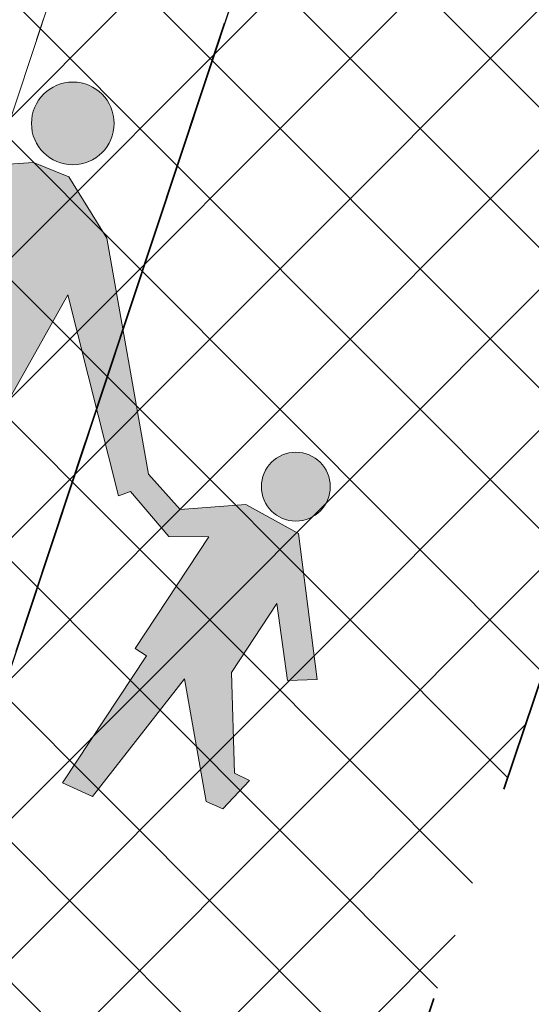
# Model space of a CAD drawing. Header units: metres. Extents: x 6599594 to 6600699, y 5687867 to 5691114.
# Tile 118 of 256: x 6599899.36 to 6599900.52, y 5688720.03 to 5688722.26. Entities that reach past the tile are written whole.
import ezdxf

# ---------------------------------------------------------------- set-up
doc = ezdxf.new("R2010")
doc.units = ezdxf.units.M
doc.header["$MEASUREMENT"] = 0
for name, pattern in [('1', [0]), ('BUG', [1.5, 1, -0.5]), ('GUK', [2, 1.5, -0.5]), ('GUZ', [1, 0.5, -0.5]), ('L_0_04', [1.5, 1, -0.5])]:
    doc.linetypes.add(name, pattern=pattern)
doc.layers.get('0').update_dxf_attribs({"color": 253, "linetype": 'CONTINUOUS', "lineweight": 13})
doc.layers.add('__gaPoziome', color=7, linetype='CONTINUOUS')
for name, color, linetype, lineweight in [('_kolor chodnik', 50, '1', 5), ('_kolor jezdnia', 4, '1', 0), ('_kolor zjazdy kostka', 7, '1', 5), ('_kolor ścieżka @ 1', 10, '1', 0), ('_obrzeze', 10, 'BUG', 35), ('Dzialki', 130, '1', 30), ('Kontury', 252, 'GUK', 9), ('OT_Komunikacja', 7, 'CONTINUOUS', 0), ('OT_ZagospodarowanieTerenu', 7, 'CONTINUOUS', 0), ('Uzytki', 252, 'GUZ', 9)]:
    doc.layers.add(name, color=color, linetype=linetype, lineweight=lineweight)
pattern_1 = [(45, (0, 0), (-0.1414213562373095, 0.1414213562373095), []), (135, (0, 0), (-0.1414213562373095, -0.1414213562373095), [])]

# ---------------------------------------------------------------- blocks, each defined once
blk = doc.blocks.new('*U1227')
at = {"linetype": 'Continuous', "lineweight": 0}
h = blk.add_hatch(color=0, dxfattribs=at)
h.dxf.hatch_style = 1
h.paths.add_polyline_path([(-0.09375, 1.4375, 0.9999999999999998), (-0.28125, 1.4375, 0.9999999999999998)])
h = blk.add_hatch(color=0, dxfattribs=at)
h.dxf.hatch_style = 1
h.paths.add_polyline_path([(-0.116898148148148, 0.7962962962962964), (-0.0694962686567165, 1.067164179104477), (0.1899633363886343, 0.6755270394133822), (0.2128681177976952, 0.6933418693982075), (0.3284982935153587, 0.6264931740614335), (0.4138225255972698, 0.6552901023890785), (0.3402366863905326, 0.3609467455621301), (0.3700591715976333, 0.3542366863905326), (0.2862707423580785, 0.0190829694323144), (0.3604550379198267, 0.0124593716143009), (0.46875, 0.333333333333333), (0.6070254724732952, 0.0875102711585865), (0.6483957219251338, 0.0838903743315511), (0.6842105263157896, 0.1644736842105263), (0.6469622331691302, 0.1691297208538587), (0.5643382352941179, 0.38235294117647), (0.6096590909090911, 0.5636363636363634), (0.690032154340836, 0.4072347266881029), (0.752906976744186, 0.4316860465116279), (0.6037063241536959, 0.7300873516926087), (0.4688801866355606, 0.7520100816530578), (0.332278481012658, 0.6922468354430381), (0.2375565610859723, 0.7443438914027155), (-0.0285714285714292, 1.217460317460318), (-0.1562500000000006, 1.3203125), (-0.242537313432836, 1.324626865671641), (-0.4399999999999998, 1.24), (-0.4999999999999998, 1.000000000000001), (-0.5456656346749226, 0.6346749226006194), (-0.5, 0.63125), (-0.42919921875, 0.9062500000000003), (-0.4485436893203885, 0.6586407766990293), (-0.4309715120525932, 0.6573228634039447), (-0.4889705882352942, -1e-16), (-0.38125, 0), (-0.2730263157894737, 0.6184210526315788), (-0.115625, 0.0937499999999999), (-0.0161830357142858, 0.0937499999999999), (0.0315845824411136, 0.2007494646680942), (-0.0239923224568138, 0.2245681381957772)])
h = blk.add_hatch(color=0, dxfattribs=at)
h.dxf.hatch_style = 1
h.paths.add_polyline_path([(0.640625, 0.828125, 0.9999999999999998), (0.484375, 0.828125, 0.9999999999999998)])
at = {"color": 0, "linetype": 'Continuous', "lineweight": 0}
for points in [[(-0.4399999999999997, 1.24), (-0.2425373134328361, 1.324626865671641), (-0.1562500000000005, 1.3203125), (-0.0285714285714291, 1.217460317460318), (0.2375565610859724, 0.7443438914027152)], [(-0.5, 1), (-0.4399999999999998, 1.24)], [(-0.116898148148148, 0.7962962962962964), (-0.0694962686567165, 1.067164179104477), (0.1899633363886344, 0.6755270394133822), (0.1899633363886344, 0.6755270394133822)], [(-0.5456656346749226, 0.6346749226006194), (-0.5, 0.9999999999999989)], [(-0.4889705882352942, 0), (-0.4309715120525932, 0.6573228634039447), (-0.4485436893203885, 0.6586407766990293), (-0.42919921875, 0.9062500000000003), (-0.5, 0.63125), (-0.5456656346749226, 0.6346749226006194)], [(-0.0239923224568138, 0.2245681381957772), (-0.116898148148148, 0.7962962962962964)], [(0.2375565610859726, 0.7443438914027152), (0.332278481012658, 0.6922468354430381), (0.4688801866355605, 0.7520100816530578), (0.6037063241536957, 0.7300873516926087), (0.7529069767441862, 0.4316860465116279), (0.6900321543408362, 0.4072347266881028), (0.609659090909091, 0.5636363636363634), (0.5643382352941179, 0.3823529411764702)], [(0.1899633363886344, 0.6755270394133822), (0.2128681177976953, 0.6933418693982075)], [(0.3284982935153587, 0.6264931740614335), (0.2128681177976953, 0.6933418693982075)], [(0.3284982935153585, 0.6264931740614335), (0.4138225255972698, 0.6552901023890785), (0.3402366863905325, 0.3609467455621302)], [(-0.4889705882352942, 0), (-0.38125, 0), (-0.2730263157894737, 0.6184210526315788), (-0.115625, 0.09375), (-0.0161830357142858, 0.09375), (0.0315845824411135, 0.2007494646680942), (-0.0239923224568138, 0.2245681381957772)], [(0.648395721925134, 0.0838903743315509), (0.6842105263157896, 0.1644736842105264), (0.64696223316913, 0.1691297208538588), (0.5643382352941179, 0.3823529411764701)], [(0.3402366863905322, 0.3609467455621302), (0.3700591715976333, 0.3542366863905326), (0.2862707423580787, 0.0190829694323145), (0.3604550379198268, 0.0124593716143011), (0.46875, 0.3333333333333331)], [(0.46875, 0.3333333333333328), (0.607025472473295, 0.0875102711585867), (0.648395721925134, 0.0838903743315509)]]:
    blk.add_lwpolyline(points, dxfattribs=at)
for centre, radius in [((-0.1875, 1.4375), 0.09375), ((0.5625, 0.828125), 0.078125)]:
    blk.add_circle(centre, radius, dxfattribs=at)

msp = doc.modelspace()

# ---------------------------------------------------------------- hatches: boundary and pattern name
at = {"layer": '_kolor chodnik'}
h = msp.add_hatch(dxfattribs=at)
h.set_pattern_fill('ANSI37', color=256, scale=1.6)
h.set_pattern_definition(pattern_1)
h.paths.add_polyline_path([(6599849.938171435, 5688542.085872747), (6599852.232147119, 5688548.938742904), (6599853.573135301, 5688548.489851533), (6599853.827082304, 5688549.248475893), (6599851.793849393, 5688549.929093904), (6599849.895278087, 5688548.982823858), (6599847.823506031, 5688542.793750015)])
edge = h.paths.add_edge_path()
edge.add_line((6600018.106075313, 5689087.454911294), (6600022.42781917, 5689091.229234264))
edge.add_line((6600022.42781917, 5689091.229234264), (6600020.233254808, 5689093.742094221))
edge.add_line((6600020.233254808, 5689093.742094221), (6600017.159471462, 5689091.057656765))
edge.add_arc((6600023.275194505, 5689085.385140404), 8.34143334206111, 137.1531558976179, 148.8016577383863)
edge.add_line((6600016.140105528, 5689089.706021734), (6600018.106075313, 5689087.454911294))
h.paths.add_polyline_path([(6600038.501784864, 5689187.59229436), (6600037.906968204, 5689187.700586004), (6600037.638296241, 5689186.224843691), (6600038.240083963, 5689186.115282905)])
h.paths.add_polyline_path([(6600069.098302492, 5689360.276020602), (6600068.321239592, 5689360.413462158), (6600068.064048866, 5689358.936495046), (6600068.836639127, 5689358.799546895)])
h.paths.add_polyline_path([(6600082.393785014, 5689362.950258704), (6600082.941124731, 5689366.103121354), (6600081.481377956, 5689366.361351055), (6600080.923159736, 5689363.210828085)])
h.paths.add_polyline_path([(6600074.022236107, 5689388.065861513), (6600072.983907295, 5689388.249860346), (6600072.723374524, 5689386.772538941), (6600073.760538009, 5689386.588865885)])
h.paths.add_polyline_path([(6600105.602402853, 5689486.45426531), (6600106.738797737, 5689489.760539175), (6600105.28818975, 5689490.281952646), (6600104.132785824, 5689486.965912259)])
h.paths.add_polyline_path([(6600132.519778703, 5689678.737346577), (6600131.636986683, 5689678.922259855), (6600131.330470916, 5689677.453953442), (6600132.212256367, 5689677.269208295)])
h.paths.add_polyline_path([(6600156.649397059, 5689798.7449027), (6600156.48800471, 5689797.95886096), (6600157.450195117, 5689797.757316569), (6600157.615023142, 5689798.542205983)])
h.paths.add_polyline_path([(6600189.055358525, 5689948.643107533), (6600187.902868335, 5689948.884512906), (6600187.600024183, 5689947.417400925), (6600188.748131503, 5689947.176379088)])
edge = h.paths.add_edge_path()
edge.add_line((6600204.459383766, 5690032.969035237), (6600204.153258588, 5690031.227801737))
edge.add_arc((6600202.328347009, 5690027.299936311), 4.331100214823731, 41.853001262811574, 65.08011546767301, ccw=False)
edge.add_arc((6600032.903931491, 5690051.979071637), 174.020003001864, 352.8070218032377, 353.495463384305)
edge.add_arc((6600202.372679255, 5690027.343587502), 5.999999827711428, 55.12102442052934, 69.64815978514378)
edge = h.paths.add_edge_path()
edge.add_line((6600205.046027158, 5690040.265402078), (6600204.972740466, 5690038.483452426))
edge.add_arc((6600203.986269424, 5690044.401803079), 5.999999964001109, 279.4630688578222, 294.9140560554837)
edge.add_line((6600206.513819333, 5690038.960158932), (6600206.607027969, 5690041.030672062))
edge.add_arc((6600203.986269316, 5690044.401803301), 4.270000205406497, 284.3702444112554, 307.86193139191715, ccw=False)
edge = h.paths.add_edge_path()
edge.add_arc((6600203.547470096, 5690044.558759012), 6.446878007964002, 324.43500910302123, 356.20133685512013, ccw=False)
edge.add_arc((6600203.986269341, 5690044.401803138), 6.000000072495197, 323.2169970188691, 357.4193489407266)
h.paths.add_polyline_path([(6600208.910055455, 5690121.713696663), (6600208.146285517, 5690121.748120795), (6600207.125602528, 5690121.794124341), (6600209.971605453, 5690121.665851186)])
edge = h.paths.add_edge_path()
edge.add_line((6600238.769818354, 5690481.648294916), (6600240.338176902, 5690490.87374652))
edge.add_line((6600240.338176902, 5690490.87374652), (6600241.251295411, 5690510.829461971))
edge.add_line((6600241.251295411, 5690510.829461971), (6600239.524022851, 5690510.928942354))
edge.add_line((6600239.524022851, 5690510.928942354), (6600238.633343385, 5690491.167757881))
edge.add_line((6600238.633343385, 5690491.167757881), (6600234.579716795, 5690467.661262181))
edge.add_line((6600234.579716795, 5690467.661262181), (6600234.449796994, 5690464.966873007))
edge.add_arc((6600242.443669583, 5690464.607462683), 8.001948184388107, 177.4256737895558, 268.2543056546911)
edge.add_line((6600242.199903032, 5690456.609228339), (6600242.216657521, 5690457.359274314))
edge.add_line((6600242.216657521, 5690457.359274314), (6600242.305257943, 5690458.836738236))
edge.add_arc((6600242.444504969, 5690464.607952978), 5.772894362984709, 177.0298084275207, 268.6178439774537, ccw=False)
edge.add_line((6600236.679365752, 5690464.907083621), (6600236.951876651, 5690470.95443634))
edge.add_line((6600236.951876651, 5690470.95443634), (6600238.15078669, 5690478.210832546))
edge.add_line((6600238.15078669, 5690478.210832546), (6600238.769818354, 5690481.648294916))
h.paths.add_polyline_path([(6600238.769818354, 5690481.648294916), (6600238.15078669, 5690478.210832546), (6600239.670056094, 5690477.930590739), (6600240.266710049, 5690481.376366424)])
edge = h.paths.add_edge_path()
edge.add_line((6600223.366500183, 5690460.339976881), (6600223.278629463, 5690457.997544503))
edge.add_arc((6600220.967166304, 5690465.656339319), 7.999999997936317, 286.7940807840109, 300.2738222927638)
edge.add_line((6600225.000231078, 5690458.747331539), (6600225.240084, 5690461.623695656))
edge.add_arc((6600221.105749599, 5690465.648640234), 5.76999998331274, 293.06724424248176, 315.7681070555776, ccw=False)
edge = h.paths.add_edge_path()
edge.add_arc((6600220.025145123, 5690444.676291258), 5.770000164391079, 37.996647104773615, 59.94382588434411, ccw=False)
edge.add_line((6600224.572175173, 5690448.22839199), (6600224.817793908, 5690451.081798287))
edge.add_arc((6600220.025145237, 5690444.676291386), 7.999999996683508, 53.19588653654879, 68.15166733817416)
edge.add_line((6600223.00235276, 5690452.101669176), (6600222.91504296, 5690449.670427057))
edge = h.paths.add_edge_path()
edge.add_arc((6600221.105749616, 5690465.648640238), 7.999999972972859, 328.0222308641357, 357.0132597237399)
edge.add_line((6600229.094882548, 5690465.23180147), (6600229.218816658, 5690467.593604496))
edge.add_line((6600229.218816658, 5690467.593604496), (6600228.218919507, 5690467.645774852))
edge.add_line((6600228.218919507, 5690467.645774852), (6600227.891778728, 5690461.411918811))
h.paths.add_polyline_path([(6600200.980142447, 5690012.236744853), (6600202.317278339, 5690011.956662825), (6600202.522293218, 5690012.935421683), (6600201.182321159, 5690013.216097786)])
h.paths.add_polyline_path([(6600196.457878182, 5689983.98337835), (6600195.202332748, 5689984.246370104), (6600194.899091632, 5689982.777335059), (6600196.150355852, 5689982.515240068)])
edge = h.paths.add_edge_path()
edge.add_line((6600112.305909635, 5689517.991018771), (6600112.691041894, 5689519.807934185))
edge.add_line((6600112.691041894, 5689519.807934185), (6600113.245521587, 5689522.423769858))
edge.add_line((6600113.245521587, 5689522.423769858), (6600111.553124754, 5689522.782507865))
edge.add_line((6600111.553124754, 5689522.782507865), (6600107.405864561, 5689503.21722655))
edge.add_line((6600107.405864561, 5689503.21722655), (6600099.494506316, 5689480.361667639))
edge.add_line((6600099.494506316, 5689480.361667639), (6600099.182814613, 5689478.891218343))
edge.add_arc((6600107.008997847, 5689477.232359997), 8.000059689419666, 168.0325629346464, 257.7529108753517)
edge.add_line((6600105.311960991, 5689469.414366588), (6600105.784990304, 5689471.593619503))
edge.add_arc((6600107.008927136, 5689477.232314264), 5.769999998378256, 168.0321375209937, 257.7533362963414, ccw=False)
edge.add_line((6600101.364343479, 5689478.42879883), (6600101.647245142, 5689479.76342708))
edge.add_line((6600101.647245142, 5689479.76342708), (6600104.132785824, 5689486.965912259))
edge.add_line((6600104.132785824, 5689486.965912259), (6600105.28818975, 5689490.281952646))
edge.add_line((6600105.28818975, 5689490.281952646), (6600108.240043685, 5689498.809726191))
edge.add_line((6600108.240043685, 5689498.809726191), (6600112.305909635, 5689517.991018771))
h.paths.add_polyline_path([(6600136.009573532, 5689645.499114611), (6600138.333647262, 5689645.012304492), (6600138.661671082, 5689646.578318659), (6600134.869459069, 5689647.372651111)])
at = {"layer": '_kolor jezdnia'}
h = msp.add_hatch(dxfattribs=at)
h.set_pattern_fill('ANSI37', color=4, scale=3.5)
h.set_pattern_definition([(45, (0, 0), (-0.3093592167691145, 0.3093592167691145), []), (135, (0, 0), (-0.3093592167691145, -0.3093592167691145), [])])
edge = h.paths.add_edge_path()
edge.add_line((6599833.066047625, 5688539.933393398), (6599850.649511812, 5688527.983462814))
edge.add_arc((6599857.337592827, 5688536.653968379), 10.95025544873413, 169.5012687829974, 232.3548431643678, ccw=False)
edge.add_arc((6599858.085851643, 5688536.618142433), 11.69295282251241, 162.2507788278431, 169.9967502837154, ccw=False)
edge.add_line((6599846.949484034, 5688540.182754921), (6599847.823506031, 5688542.793750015))
edge.add_line((6599847.823506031, 5688542.793750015), (6599849.895278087, 5688548.982823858))
edge.add_line((6599849.895278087, 5688548.982823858), (6599852.434748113, 5688556.56906746))
edge.add_line((6599852.434748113, 5688556.56906746), (6599928.48625871, 5688783.760284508))
edge.add_line((6599928.48625871, 5688783.760284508), (6599931.025728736, 5688791.34652811))
edge.add_line((6599931.025728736, 5688791.34652811), (6599996.657773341, 5688987.411326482))
edge.add_line((6599996.657773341, 5688987.411326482), (6599999.197243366, 5688994.997570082))
edge.add_line((6599999.197243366, 5688994.997570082), (6600021.930100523, 5689062.908193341))
edge.add_line((6600021.930100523, 5689062.908193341), (6600017.620224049, 5689067.371531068))
edge.add_line((6600017.620224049, 5689067.371531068), (6600016.714558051, 5689064.654078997))
edge.add_line((6600016.714558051, 5689064.654078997), (6600012.423620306, 5689051.835617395))
edge.add_line((6600012.423620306, 5689051.835617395), (6600009.884150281, 5689044.249373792))
edge.add_line((6600009.884150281, 5689044.249373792), (6599977.53516164, 5688947.612159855))
edge.add_line((6599977.53516164, 5688947.612159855), (6599974.995691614, 5688940.025916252))
edge.add_line((6599974.995691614, 5688940.025916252), (6599942.096912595, 5688841.746295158))
edge.add_line((6599942.096912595, 5688841.746295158), (6599939.557442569, 5688834.160051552))
edge.add_line((6599939.557442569, 5688834.160051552), (6599882.679288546, 5688664.246042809))
edge.add_line((6599882.679288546, 5688664.246042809), (6599880.139818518, 5688656.659799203))
edge.add_line((6599880.139818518, 5688656.659799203), (6599852.46454386, 5688573.984527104))
edge.add_line((6599852.46454386, 5688573.984527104), (6599842.470137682, 5688544.127903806))
edge.add_arc((6599835.706422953, 5688546.652910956), 7.219660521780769, 248.5480913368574, 339.52856074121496, ccw=False)
h.paths.add_polyline_path([(6600044.653202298, 5689172.271628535), (6600046.276244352, 5689181.431901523), (6600047.759199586, 5689189.801539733), (6600051.0603021, 5689208.432603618), (6600052.368792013, 5689215.817578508), (6600054.808584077, 5689229.587499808), (6600056.11707399, 5689236.972474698), (6600057.346666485, 5689243.912161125), (6600058.655146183, 5689251.297078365), (6600058.831439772, 5689252.292060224), (6600060.098987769, 5689259.445963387), (6600060.139929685, 5689259.677035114), (6600061.407468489, 5689266.830886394), (6600072.329030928, 5689328.470998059), (6600073.637511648, 5689335.855921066), (6600077.337304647, 5689356.73715072), (6600078.820259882, 5689365.106788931), (6600081.142794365, 5689378.214921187), (6600082.538516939, 5689386.092227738), (6600095.187867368, 5689457.483787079), (6600091.082877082, 5689465.8405575), (6600089.043088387, 5689454.328211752), (6600087.870641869, 5689447.711051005), (6600087.560133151, 5689445.958573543), (6600086.562151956, 5689440.326076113), (6600082.433200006, 5689417.022719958), (6600080.95024477, 5689408.65308175), (6600077.202698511, 5689387.502337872), (6600075.719743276, 5689379.132699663), (6600073.469199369, 5689366.430874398), (6600071.986244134, 5689358.061236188), (6600069.98686466, 5689346.776955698), (6600068.591142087, 5689338.899649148), (6600065.559290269, 5689321.78820693), (6600064.163567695, 5689313.910900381), (6600059.719426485, 5689288.828650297), (6600058.323703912, 5689280.951343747), (6600057.563846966, 5689276.662793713), (6600056.168124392, 5689268.785487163), (6600054.804920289, 5689261.091711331), (6600053.409197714, 5689253.21440478), (6600053.264817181, 5689252.399536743), (6600051.869094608, 5689244.522230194), (6600051.183555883, 5689240.653124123), (6600049.787833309, 5689232.775817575), (6600046.593849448, 5689214.749319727), (6600045.198126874, 5689206.872013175), (6600044.41754409, 5689202.466488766), (6600042.934588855, 5689194.096850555), (6600036.429952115, 5689157.38538759), (6600034.946996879, 5689149.01574938), (6600030.579776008, 5689124.367629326), (6600027.529365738, 5689107.151445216), (6600024.895072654, 5689094.014582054), (6600030.583685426, 5689094.264316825), (6600032.945013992, 5689106.191885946), (6600043.170247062, 5689163.901990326)])
edge = h.paths.add_edge_path()
edge.add_line((6600111.106812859, 5689535.144351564), (6600111.256844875, 5689535.85214863))
edge.add_line((6600111.256844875, 5689535.85214863), (6600112.915748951, 5689543.678261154))
edge.add_line((6600112.915748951, 5689543.678261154), (6600117.304772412, 5689564.384094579))
edge.add_line((6600117.304772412, 5689564.384094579), (6600119.067357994, 5689572.699339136))
edge.add_line((6600119.067357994, 5689572.699339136), (6600120.087667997, 5689577.512794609))
edge.add_line((6600120.087667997, 5689577.512794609), (6600121.642890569, 5689584.849775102))
edge.add_line((6600121.642890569, 5689584.849775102), (6600128.436769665, 5689616.900852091))
edge.add_line((6600128.436769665, 5689616.900852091), (6600129.991992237, 5689624.237832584))
edge.add_line((6600129.991992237, 5689624.237832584), (6600132.660554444, 5689636.827148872))
edge.add_line((6600132.660554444, 5689636.827148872), (6600133.208838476, 5689639.444704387))
edge.add_line((6600133.208838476, 5689639.444704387), (6600134.848957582, 5689647.274775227))
edge.add_line((6600134.848957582, 5689647.274775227), (6600138.97649476, 5689666.979995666))
edge.add_line((6600138.97649476, 5689666.979995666), (6600140.51410642, 5689674.320687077))
edge.add_line((6600140.51410642, 5689674.320687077), (6600145.209128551, 5689696.735129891))
edge.add_line((6600145.209128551, 5689696.735129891), (6600146.746740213, 5689704.075821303))
edge.add_line((6600146.746740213, 5689704.075821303), (6600151.462308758, 5689726.588354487))
edge.add_line((6600151.462308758, 5689726.588354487), (6600152.999920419, 5689733.929045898))
edge.add_line((6600152.999920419, 5689733.929045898), (6600155.244070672, 5689744.642813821))
edge.add_line((6600155.244070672, 5689744.642813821), (6600156.781682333, 5689751.983505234))
edge.add_line((6600156.781682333, 5689751.983505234), (6600161.635515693, 5689775.156126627))
edge.add_line((6600161.635515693, 5689775.156126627), (6600163.378142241, 5689783.475576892))
edge.add_line((6600163.378142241, 5689783.475576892), (6600163.850769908, 5689785.731942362))
edge.add_line((6600163.850769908, 5689785.731942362), (6600167.028500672, 5689800.902704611))
edge.add_line((6600167.028500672, 5689800.902704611), (6600179.49088801, 5689860.399222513))
edge.add_line((6600179.49088801, 5689860.399222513), (6600181.233514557, 5689868.718672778))
edge.add_line((6600181.233514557, 5689868.718672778), (6600181.84713393, 5689871.648144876))
edge.add_line((6600181.84713393, 5689871.648144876), (6600183.384745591, 5689878.988836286))
edge.add_line((6600183.384745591, 5689878.988836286), (6600184.935818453, 5689886.393792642))
edge.add_line((6600184.935818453, 5689886.393792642), (6600186.575937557, 5689894.223863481))
edge.add_line((6600186.575937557, 5689894.223863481), (6600194.05133812, 5689929.912074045))
edge.add_line((6600194.05133812, 5689929.912074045), (6600195.691457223, 5689937.742144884))
edge.add_line((6600195.691457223, 5689937.742144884), (6600202.915799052, 5689972.231779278))
edge.add_line((6600202.915799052, 5689972.231779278), (6600204.555918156, 5689980.061850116))
edge.add_line((6600204.555918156, 5689980.061850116), (6600206.062781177, 5689987.255744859))
edge.add_line((6600206.062781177, 5689987.255744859), (6600207.702900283, 5689995.085815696))
edge.add_line((6600207.702900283, 5689995.085815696), (6600210.232559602, 5690007.162628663))
edge.add_line((6600210.232559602, 5690007.162628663), (6600211.694938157, 5690014.144150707))
edge.add_arc((6600028.177652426, 5690052.584442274), 187.5000004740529, 348.1696294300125, 357.4195276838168)
edge.add_line((6600215.487522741, 5690044.142720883), (6600208.310270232, 5690026.480446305))
edge.add_arc((6600032.903933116, 5690051.97907145), 177.2500013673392, 348.1696294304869, 351.7289130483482, ccw=False)
edge.add_line((6600206.38894146, 5690015.640182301), (6600205.966941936, 5690013.625519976))
edge.add_line((6600205.966941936, 5690013.625519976), (6600204.326822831, 5690005.795449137))
edge.add_line((6600204.326822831, 5690005.795449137), (6600197.076961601, 5689971.183982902))
edge.add_line((6600197.076961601, 5689971.183982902), (6600195.334335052, 5689962.864532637))
edge.add_line((6600195.334335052, 5689962.864532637), (6600193.44722506, 5689953.855305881))
edge.add_line((6600193.44722506, 5689953.855305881), (6600191.909227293, 5689946.512771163))
edge.add_line((6600191.909227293, 5689946.512771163), (6600185.496844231, 5689915.899498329))
edge.add_line((6600185.496844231, 5689915.899498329), (6600183.856521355, 5689908.068454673))
edge.add_line((6600183.856521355, 5689908.068454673), (6600182.066605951, 5689899.523243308))
edge.add_line((6600182.066605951, 5689899.523243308), (6600180.32407057, 5689891.204228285))
edge.add_line((6600180.32407057, 5689891.204228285), (6600174.320344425, 5689862.541919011))
edge.add_line((6600174.320344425, 5689862.541919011), (6600172.577809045, 5689854.222903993))
edge.add_line((6600172.577809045, 5689854.222903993), (6600163.663810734, 5689811.666703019))
edge.add_line((6600163.663810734, 5689811.666703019), (6600162.023782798, 5689803.837067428))
edge.add_line((6600162.023782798, 5689803.837067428), (6600160.924220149, 5689798.587659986))
edge.add_line((6600160.924220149, 5689798.587659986), (6600159.279208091, 5689790.734229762))
edge.add_line((6600159.279208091, 5689790.734229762), (6600157.107250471, 5689780.365115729))
edge.add_line((6600157.107250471, 5689780.365115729), (6600155.462238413, 5689772.511685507))
edge.add_line((6600155.462238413, 5689772.511685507), (6600153.380318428, 5689762.572418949))
edge.add_line((6600153.380318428, 5689762.572418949), (6600151.735124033, 5689754.718118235))
edge.add_line((6600151.735124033, 5689754.718118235), (6600148.586504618, 5689739.686336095))
edge.add_line((6600148.586504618, 5689739.686336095), (6600146.885007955, 5689731.563243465))
edge.add_line((6600146.885007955, 5689731.563243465), (6600141.75088822, 5689707.052510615))
edge.add_line((6600141.75088822, 5689707.052510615), (6600140.110896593, 5689699.223048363))
edge.add_line((6600140.110896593, 5689699.223048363), (6600133.483561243, 5689667.583574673))
edge.add_line((6600133.483561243, 5689667.583574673), (6600131.860394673, 5689659.834436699))
edge.add_line((6600131.860394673, 5689659.834436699), (6600131.740984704, 5689659.26436315))
edge.add_line((6600131.740984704, 5689659.26436315), (6600130.117814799, 5689651.515209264))
edge.add_line((6600130.117814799, 5689651.515209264), (6600127.27873359, 5689637.961189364))
edge.add_line((6600127.27873359, 5689637.961189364), (6600126.924568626, 5689636.290366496))
edge.add_line((6600126.924568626, 5689636.290366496), (6600125.166244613, 5689627.995226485))
edge.add_line((6600125.166244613, 5689627.995226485), (6600118.009503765, 5689594.232298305))
edge.add_line((6600118.009503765, 5689594.232298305), (6600116.25117975, 5689585.937158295))
edge.add_line((6600116.25117975, 5689585.937158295), (6600113.665314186, 5689573.737975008))
edge.add_line((6600113.665314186, 5689573.737975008), (6600111.898534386, 5689565.402943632))
edge.add_line((6600111.898534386, 5689565.402943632), (6600104.889982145, 5689532.339115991))
edge.add_line((6600104.889982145, 5689532.339115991), (6600103.22663594, 5689524.492047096))
edge.add_line((6600103.22663594, 5689524.492047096), (6600096.623876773, 5689493.342605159))
edge.add_line((6600096.623876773, 5689493.342605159), (6600094.968986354, 5689485.535427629))
edge.add_line((6600094.968986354, 5689485.535427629), (6600094.300101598, 5689482.379870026))
edge.add_line((6600094.300101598, 5689482.379870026), (6600099.182814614, 5689478.891218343))
edge.add_line((6600099.182814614, 5689478.891218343), (6600099.494506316, 5689480.361667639))
edge.add_line((6600099.494506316, 5689480.361667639), (6600111.106812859, 5689535.144351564))
edge = h.paths.add_edge_path()
edge.add_arc((6600239.213891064, 5690851.400367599), 10.00000000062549, -2.8342403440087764, 76.13703556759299, ccw=False)
edge.add_line((6600249.201658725, 5690850.905901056), (6600249.082723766, 5690848.503524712))
edge.add_line((6600249.082723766, 5690848.503524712), (6600247.016487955, 5690806.767468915))
edge.add_line((6600247.016487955, 5690806.767468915), (6600246.092398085, 5690789.152178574))
edge.add_line((6600246.092398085, 5690789.152178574), (6600233.768116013, 5690572.015170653))
edge.add_line((6600233.768116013, 5690572.015170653), (6600228.959056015, 5690465.296202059))
edge.add_line((6600228.959056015, 5690465.296202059), (6600234.588724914, 5690465.017134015))
edge.add_line((6600234.588724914, 5690465.017134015), (6600239.262540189, 5690571.767576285))
edge.add_line((6600239.262540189, 5690571.767576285), (6600252.50503885, 5690806.400146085))
edge.add_line((6600252.50503885, 5690806.400146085), (6600254.569211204, 5690848.094521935))
edge.add_arc((6600262.559425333, 5690847.6989487), 7.999999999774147, 76.13703557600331, 177.1657596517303, ccw=False)
edge.add_line((6600264.476229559, 5690855.465921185), (6600241.609896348, 5690861.109083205))
edge = h.paths.add_edge_path()
edge.add_line((6600250.031475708, 5690451.625307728), (6600250.231741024, 5690455.772579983))
edge.add_line((6600250.231741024, 5690455.772579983), (6600246.257763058, 5690456.417303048))
edge.add_line((6600246.257763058, 5690456.417303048), (6600242.171761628, 5690456.61060902))
edge.add_arc((6600242.563100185, 5690464.586983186), 7.985968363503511, 176.9123644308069, 267.1911945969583, ccw=False)
edge.add_line((6600234.588724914, 5690465.017134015), (6600228.959056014, 5690465.296202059))
edge.add_arc((6600220.965133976, 5690465.657286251), 8.002072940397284, 267.8289300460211, 357.413716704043, ccw=False)
edge.add_line((6600220.661989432, 5690457.660957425), (6600212.406915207, 5690458.119572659))
edge.add_line((6600212.406915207, 5690458.119572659), (6600208.431872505, 5690457.817501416))
edge.add_line((6600208.431872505, 5690457.817501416), (6600208.233912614, 5690454.548331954))
edge.add_line((6600208.233912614, 5690454.548331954), (6600212.129565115, 5690453.127270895))
edge.add_line((6600212.129565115, 5690453.127270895), (6600218.640548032, 5690452.76554962))
edge.add_line((6600218.640548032, 5690452.76554962), (6600216.486747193, 5690452.885205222))
edge.add_line((6600216.486747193, 5690452.885205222), (6600220.468905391, 5690452.663974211))
edge.add_arc((6600220.025145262, 5690444.676291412), 7.99999997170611, -0.3386579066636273, 86.8201700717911, ccw=False)
edge.add_line((6600228.025005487, 5690444.629006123), (6600227.803602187, 5690439.649256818))
edge.add_line((6600227.803602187, 5690439.649256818), (6600226.885525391, 5690435.936828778))
edge.add_line((6600226.885525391, 5690435.936828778), (6600225.534849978, 5690405.967249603))
edge.add_line((6600225.534849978, 5690405.967249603), (6600226.115199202, 5690402.187514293))
edge.add_line((6600226.115199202, 5690402.187514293), (6600213.445139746, 5690121.008786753))
edge.add_line((6600213.445139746, 5690121.008786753), (6600213.352800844, 5690118.960058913))
edge.add_line((6600213.352800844, 5690118.960058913), (6600209.980184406, 5690044.131649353))
edge.add_arc((6600203.98626942, 5690044.401803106), 5.999999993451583, 257.4162346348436, 357.41934921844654, ccw=False)
edge.add_line((6600202.679069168, 5690038.545931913), (6600201.589735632, 5690033.666039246))
edge.add_line((6600201.589735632, 5690033.666039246), (6600203.67987942, 5690033.199458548))
edge.add_arc((6600202.372679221, 5690027.343587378), 5.999999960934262, -8.27108729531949, 77.41623506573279, ccw=False)
edge.add_line((6600208.310270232, 5690026.480446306), (6600215.487522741, 5690044.142720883))
edge.add_line((6600215.487522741, 5690044.142720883), (6600216.199687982, 5690059.9446614))
edge.add_line((6600216.199687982, 5690059.9446614), (6600216.537356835, 5690067.437056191))
edge.add_line((6600216.537356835, 5690067.437056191), (6600223.893528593, 5690230.66011469))
edge.add_line((6600223.893528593, 5690230.66011469), (6600224.231197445, 5690238.152509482))
edge.add_line((6600224.231197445, 5690238.152509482), (6600233.507835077, 5690443.987992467))
edge.add_arc((6600241.499722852, 5690443.627812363), 7.999999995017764, 87.29208981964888, 177.4195277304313, ccw=False)
edge.add_line((6600241.877677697, 5690451.618879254), (6600246.021541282, 5690451.422886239))
edge.add_line((6600246.021541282, 5690451.422886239), (6600246.427694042, 5690451.44338883))
edge.add_line((6600246.427694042, 5690451.44338883), (6600246.79397003, 5690451.461878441))
edge.add_line((6600246.79397003, 5690451.461878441), (6600250.031475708, 5690451.625307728))
edge = h.paths.add_edge_path()
edge.add_line((6600007.33756506, 5689086.20374581), (6600006.980466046, 5689080.740822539))
edge.add_line((6600006.980466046, 5689080.740822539), (6600007.229745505, 5689080.720859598))
edge.add_line((6600007.229745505, 5689080.720859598), (6600008.093335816, 5689080.601653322))
edge.add_line((6600008.093335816, 5689080.601653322), (6600008.702681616, 5689080.53831051))
edge.add_arc((6600008.140193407, 5689070.554142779), 9.999999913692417, -18.557800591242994, 86.77547804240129, ccw=False)
edge.add_line((6600017.620224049, 5689067.371531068), (6600021.930100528, 5689062.908193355))
edge.add_arc((6599734.83819726, 5689159.011261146), 302.7499967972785, 341.4922000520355, 343.8640860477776)
edge.add_arc((6600034.895369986, 5689072.315877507), 9.581213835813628, 98.63328270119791, 164.5273290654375, ccw=False)
edge.add_line((6600033.457137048, 5689081.788529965), (6600033.832640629, 5689081.798737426))
edge.add_line((6600033.832640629, 5689081.798737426), (6600034.422462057, 5689082.05700874))
edge.add_line((6600034.422462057, 5689082.05700874), (6600036.833623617, 5689082.139040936))
edge.add_line((6600036.833623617, 5689082.139040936), (6600036.730225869, 5689087.148851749))
edge.add_line((6600036.730225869, 5689087.148851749), (6600036.579860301, 5689087.134303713))
edge.add_arc((6600036.479565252, 5689093.136286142), 6.002820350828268, 169.1687651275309, 270.9573417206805, ccw=False)
edge.add_line((6600030.583685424, 5689094.264316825), (6600024.895072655, 5689094.014582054))
edge.add_arc((6600015.200558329, 5689096.162123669), 9.929528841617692, 271.0943432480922, 347.5094668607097, ccw=False)
edge.add_arc((6600014.909438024, 5689089.646776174), 3.446070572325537, 264.4236009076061, 278.0194998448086, ccw=False)
edge.add_line((6600014.574573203, 5689086.217014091), (6600014.299554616, 5689086.232508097))
edge.add_line((6600014.299554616, 5689086.232508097), (6600010.474232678, 5689086.448019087))
edge.add_line((6600010.474232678, 5689086.448019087), (6600007.33756506, 5689086.20374581))
edge = h.paths.add_edge_path()
edge.add_line((6600105.490725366, 5689463.953528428), (6600106.927559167, 5689464.047234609))
edge.add_line((6600106.927559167, 5689464.047234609), (6600107.835, 5689468.66))
edge.add_line((6600107.835, 5689468.66), (6600105.311960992, 5689469.414366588))
edge.add_arc((6600107.008997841, 5689477.232359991), 8.000059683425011, 168.0325628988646, 257.75291091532, ccw=False)
edge.add_line((6600099.182814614, 5689478.891218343), (6600094.300101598, 5689482.379870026))
edge.add_arc((6600586.245114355, 5689378.104238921), 502.8750369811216, 168.032376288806, 169.9522165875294)
edge.add_line((6600091.082877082, 5689465.8405575), (6600095.187867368, 5689457.483787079))
edge.add_arc((6600103.065173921, 5689456.088064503), 8.000000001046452, 77.7533362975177, 169.9524553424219, ccw=False)
edge.add_line((6600104.762140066, 5689463.906012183), (6600105.490725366, 5689463.953528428))
at = {"layer": '_kolor zjazdy kostka'}
h = msp.add_hatch(dxfattribs=at)
h.set_pattern_fill('ANSI37', color=256, scale=1.6)
h.set_pattern_definition(pattern_1)
h.paths.add_polyline_path([(6600244.137440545, 5690813.934732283), (6600242.369522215, 5690814.022127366), (6600242.097568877, 5690808.528921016), (6600243.865482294, 5690808.441426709)])
h.paths.add_polyline_path([(6600247.012128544, 5690806.679412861), (6600247.442736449, 5690815.377295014), (6600247.393289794, 5690814.378518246), (6600247.113277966, 5690808.722537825)])
h.paths.add_polyline_path([(6600242.297085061, 5690788.088808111), (6600240.958726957, 5690788.155683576), (6600240.648818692, 5690782.664569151), (6600241.987258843, 5690782.599147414)])
h.paths.add_polyline_path([(6600245.558275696, 5690780.919298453), (6600246.037231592, 5690789.405686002), (6600244.985820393, 5690788.453468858), (6600244.612601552, 5690781.981345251)])
h.paths.add_polyline_path([(6600241.348405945, 5690723.711515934), (6600242.272017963, 5690722.691689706), (6600242.749709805, 5690731.155680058), (6600241.698138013, 5690730.203317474), (6600241.472690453, 5690726.27550499)])
h.paths.add_polyline_path([(6600225.772794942, 5690394.589141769), (6600224.731429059, 5690393.637598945), (6600224.461246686, 5690387.644646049), (6600225.412923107, 5690386.603142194)])
h.paths.add_polyline_path([(6600223.012390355, 5690333.280720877), (6600223.372595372, 5690341.272607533), (6600222.32835346, 5690340.318436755), (6600222.058239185, 5690334.324941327)])
h.paths.add_polyline_path([(6600215.496388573, 5690166.390602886), (6600215.856593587, 5690174.382489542), (6600214.812834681, 5690173.428760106), (6600214.542018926, 5690167.435062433)])
h.paths.add_polyline_path([(6600212.446537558, 5690121.053392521), (6600213.399499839, 5690120.010473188), (6600213.788744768, 5690128.503024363), (6600212.745135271, 5690127.54943145)])
h.paths.add_polyline_path([(6600209.977420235, 5690121.665589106), (6600210.225142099, 5690127.162117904), (6600207.346107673, 5690127.291879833), (6600207.119593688, 5690121.794395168)])
h.paths.add_polyline_path([(6600207.950178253, 5690070.725854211), (6600204.880846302, 5690070.828947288), (6600204.643784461, 5690065.333808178), (6600207.702521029, 5690065.204598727)])
h.paths.add_polyline_path([(6600200.981479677, 5690012.236464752), (6600199.969248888, 5690007.339980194), (6600201.282587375, 5690007.064882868), (6600202.31726072, 5690011.956666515)])
h.paths.add_polyline_path([(6600193.613960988, 5689970.406358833), (6600192.398010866, 5689970.660657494), (6600191.286205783, 5689965.274578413), (6600192.486379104, 5689965.023185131)])
h.paths.add_polyline_path([(6600189.061271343, 5689948.671423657), (6600189.98413328, 5689953.050774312), (6600188.818902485, 5689953.32186217), (6600187.908781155, 5689948.91282903)])
h.paths.add_polyline_path([(6600180.976201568, 5689915.317449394), (6600179.952861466, 5689910.421322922), (6600181.008474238, 5689910.200199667), (6600182.033843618, 5689915.09540201)])
h.paths.add_polyline_path([(6600176.508279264, 5689893.538690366), (6600177.476023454, 5689893.335973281), (6600178.603605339, 5689898.719146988), (6600177.636002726, 5689898.922290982)])
h.paths.add_polyline_path([(6600179.28182965, 5689859.401159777), (6600180.522246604, 5689860.211927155), (6600181.057490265, 5689860.561775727), (6600183.598022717, 5689860.029600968), (6600184.726606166, 5689865.412570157), (6600182.186324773, 5689865.943033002), (6600181.604764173, 5689866.832779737), (6600181.024456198, 5689867.720610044)])
h.paths.add_polyline_path([(6600160.200810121, 5689810.862606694), (6600159.232772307, 5689811.065842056), (6600158.207991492, 5689806.171529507), (6600159.175735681, 5689805.968812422)])
h.paths.add_polyline_path([(6600156.49391753, 5689797.987177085), (6600155.463416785, 5689793.068691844), (6600156.431160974, 5689792.865974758), (6600157.461419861, 5689797.784520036)])
edge = h.paths.add_edge_path()
edge.add_arc((6600173.111981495, 5689800.679690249), 5.999999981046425, 204.673115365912, 239.5411154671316, ccw=False)
edge.add_arc((6600173.162096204, 5689800.685330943), 6.047914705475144, 168.3203586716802, 204.5234866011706, ccw=False)
edge.add_line((6600167.239404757, 5689801.9096668), (6600163.651667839, 5689784.781499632))
edge.add_arc((6600169.524220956, 5689783.551410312), 5.999999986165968, 139.2146049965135, 168.1696294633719, ccw=False)
edge.add_arc((6600169.524220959, 5689783.551410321), 5.999999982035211, 96.80962310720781, 139.2146050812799, ccw=False)
edge.add_line((6600168.812796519, 5689789.509083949), (6600170.070461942, 5689795.507731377))
h.paths.add_polyline_path([(6600163.526364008, 5689776.866746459), (6600166.051243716, 5689776.337874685), (6600167.179826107, 5689781.720838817), (6600164.653945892, 5689782.249920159), (6600163.941148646, 5689783.340449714), (6600163.493329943, 5689784.025580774), (6600161.750703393, 5689775.706130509), (6600162.438017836, 5689776.155376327)])
h.paths.add_polyline_path([(6600152.614191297, 5689774.643430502), (6600153.639138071, 5689779.536616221), (6600152.646757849, 5689779.744928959), (6600151.646447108, 5689774.846147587)])
h.paths.add_polyline_path([(6600150.121074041, 5689767.466820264), (6600148.177624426, 5689758.16795459), (6600149.115997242, 5689757.971390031), (6600151.066362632, 5689767.268392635)])
h.paths.add_polyline_path([(6600142.970741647, 5689739.332500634), (6600141.888449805, 5689734.142420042), (6600144.036614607, 5689733.695518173), (6600145.123068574, 5689738.882330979)])
h.paths.add_polyline_path([(6600136.256357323, 5689701.052153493), (6600137.154085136, 5689700.864096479), (6600138.287960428, 5689706.274871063), (6600137.386492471, 5689706.464182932)])
h.paths.add_polyline_path([(6600130.081494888, 5689667.099389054), (6600129.212847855, 5689667.281639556), (6600128.083282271, 5689661.898895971), (6600128.953953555, 5689661.716447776)])
h.paths.add_polyline_path([(6600128.397394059, 5689659.030340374), (6600127.554144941, 5689659.207226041), (6600126.49340855, 5689653.810049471), (6600127.269860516, 5689653.647397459)])
h.paths.add_polyline_path([(6600134.990411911, 5689640.633636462), (6600137.30714639, 5689640.148363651), (6600138.339560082, 5689645.040620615), (6600136.015486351, 5689645.500958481), (6600135.435178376, 5689646.388788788), (6600134.8548704, 5689647.276619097), (6600133.214751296, 5689639.446548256), (6600134.102581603, 5689640.026856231)])
h.paths.add_polyline_path([(6600122.164164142, 5689634.294831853), (6600121.024067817, 5689628.914244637), (6600122.015114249, 5689628.705875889), (6600123.155614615, 5689634.086346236)])
h.paths.add_polyline_path([(6600114.54207576, 5689593.450769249), (6600113.493359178, 5689593.398339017), (6600112.364315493, 5689588.045694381), (6600113.29076438, 5689587.54753241)])
h.paths.add_polyline_path([(6600110.194543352, 5689572.941097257), (6600109.20781945, 5689573.148880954), (6600108.067717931, 5689567.768269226), (6600109.05014319, 5689567.535215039)])
h.paths.add_polyline_path([(6600119.083213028, 5689565.540446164), (6600119.089125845, 5689565.542290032), (6600121.462438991, 5689565.065690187), (6600122.598093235, 5689570.447168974), (6600120.229622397, 5689570.949214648), (6600119.651446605, 5689571.8119627), (6600119.073270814, 5689572.727655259), (6600117.310757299, 5689564.412754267)])
h.paths.add_polyline_path([(6600101.698666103, 5689532.937884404), (6600100.730666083, 5689533.141679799), (6600099.694214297, 5689528.250234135), (6600100.669121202, 5689528.045267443)])
h.paths.add_polyline_path([(6600094.064021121, 5689496.827028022), (6600093.080194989, 5689497.033910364), (6600092.036590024, 5689492.143967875), (6600093.038865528, 5689491.933250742)])
h.paths.add_polyline_path([(6600083.709836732, 5689453.74980843), (6600082.738586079, 5689448.336231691), (6600084.647281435, 5689448.027407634), (6600085.606840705, 5689453.416583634)])
h.paths.add_polyline_path([(6600084.434394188, 5689446.82589514), (6600083.348896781, 5689447.018140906), (6600082.567374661, 5689442.58660872), (6600083.649300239, 5689442.394910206)])
h.paths.add_polyline_path([(6600078.04194071, 5689410.721110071), (6600078.996952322, 5689416.137564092), (6600078.054833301, 5689416.304853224), (6600077.111232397, 5689410.886043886)])
h.paths.add_polyline_path([(6600072.911565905, 5689386.768652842), (6600071.960466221, 5689381.312635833), (6600072.800073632, 5689381.16322159), (6600073.766450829, 5689386.590709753)])
h.paths.add_polyline_path([(6600082.887400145, 5689379.432062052), (6600085.278102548, 5689379.03494316), (6600086.160383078, 5689383.956496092), (6600083.759726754, 5689384.355378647), (6600083.152078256, 5689385.224725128), (6600082.544429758, 5689386.094071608), (6600081.148707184, 5689378.216765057), (6600082.018053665, 5689378.824413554)])
h.paths.add_polyline_path([(6600080.731401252, 5689363.247695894), (6600080.041469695, 5689363.369939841), (6600079.433821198, 5689364.239286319), (6600078.8261727, 5689365.1086328), (6600077.343217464, 5689356.73899459), (6600078.212563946, 5689357.346643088), (6600079.081910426, 5689357.954291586), (6600081.429189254, 5689357.564866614), (6600082.388748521, 5689362.980514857)])
h.paths.add_polyline_path([(6600069.104215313, 5689360.304336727), (6600070.063917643, 5689365.720487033), (6600069.2708267, 5689365.861009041), (6600068.327152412, 5689360.441778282)])
h.paths.add_polyline_path([(6600066.550616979, 5689345.891799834), (6600065.546169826, 5689346.069805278), (6600064.677796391, 5689341.145792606), (6600065.678290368, 5689340.968483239)])
h.paths.add_polyline_path([(6600061.138656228, 5689321.077501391), (6600060.270282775, 5689316.15348863), (6600061.250715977, 5689315.979734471), (6600062.127590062, 5689320.902245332)])
h.paths.add_polyline_path([(6600055.325252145, 5689288.11325564), (6600054.456878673, 5689283.189242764), (6600055.410852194, 5689283.020177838), (6600056.283178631, 5689287.917022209)])
h.paths.add_polyline_path([(6600048.045675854, 5689182.819289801), (6600050.371939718, 5689182.407116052), (6600051.31444535, 5689187.67761207), (6600048.980409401, 5689188.064690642), (6600048.372760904, 5689188.934037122), (6600047.765112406, 5689189.803383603), (6600046.306982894, 5689181.603992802), (6600046.972918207, 5689182.069462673)])
h.paths.add_polyline_path([(6600040.943690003, 5689201.374141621), (6600039.339175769, 5689201.66987967), (6600038.429882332, 5689196.244216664), (6600039.984130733, 5689195.958493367)])
h.paths.add_polyline_path([(6600032.993704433, 5689156.473759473), (6600032.278185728, 5689156.600537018), (6600031.299242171, 5689151.188930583), (6600032.034145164, 5689151.058111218)])
h.paths.add_polyline_path([(6600026.309179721, 5689123.603833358), (6600025.417362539, 5689118.683970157), (6600026.271201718, 5689118.532684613), (6600027.143528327, 5689123.456001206)])
h.paths.add_polyline_path([(6600013.302986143, 5689054.462576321), (6600015.842456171, 5689062.048819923), (6600014.576741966, 5689061.417973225), (6600012.672139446, 5689055.728290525)])
h.paths.add_polyline_path([(6599974.547216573, 5688938.686171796), (6599977.086686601, 5688946.272415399), (6599975.820972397, 5688945.641568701), (6599973.916369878, 5688939.951886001)])
h.paths.add_polyline_path([(6599942.102825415, 5688841.748139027), (6599940.837111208, 5688841.117292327), (6599938.932508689, 5688835.427609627), (6599939.563355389, 5688834.161895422)])
h.paths.add_polyline_path([(6599882.685201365, 5688664.247886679), (6599881.419487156, 5688663.617039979), (6599879.514884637, 5688657.927357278), (6599880.145731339, 5688656.661643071)])
h.paths.add_polyline_path([(6599851.799762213, 5688549.930937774), (6599853.832995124, 5688549.250319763), (6599855.42016389, 5688553.991722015), (6599853.386930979, 5688554.672340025), (6599852.913795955, 5688555.621625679), (6599852.440660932, 5688556.570911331), (6599849.901190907, 5688548.984667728)])
h.paths.add_polyline_path([(6600233.581687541, 5690586.458647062), (6600234.520016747, 5690585.337735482), (6600234.976631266, 5690593.428266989), (6600233.922640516, 5690592.499827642)])
h.paths.add_polyline_path([(6600231.72837122, 5690526.750719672), (6600230.676277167, 5690525.793817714), (6600230.420013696, 5690519.782861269), (6600231.363586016, 5690518.655686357)])
h.paths.add_polyline_path([(6600237.577122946, 5690639.505119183), (6600236.516490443, 5690638.540451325), (6600236.176926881, 5690632.541599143), (6600237.1204992, 5690631.41442423)])
h.paths.add_polyline_path([(6600238.927801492, 5690681.139540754), (6600239.8637879, 5690680.021427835), (6600240.320411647, 5690688.112122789), (6600239.268317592, 5690687.155220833)])
h.paths.add_polyline_path([(6600218.12228406, 5690224.814875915), (6600217.079933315, 5690223.86243318), (6600216.809648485, 5690217.865326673), (6600217.762143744, 5690216.822918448)])
h.paths.add_polyline_path([(6600219.363739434, 5690274.535639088), (6600220.31588625, 5690273.493612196), (6600220.675810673, 5690281.480778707), (6600219.633750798, 5690280.528598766)])
h.paths.add_polyline_path([(6600168.759867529, 5689856.554734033), (6600169.729143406, 5689856.3516961), (6600170.857343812, 5689861.737822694), (6600169.889741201, 5689861.940966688)])
h.paths.add_polyline_path([(6600168.841833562, 5689852.115601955), (6600167.871405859, 5689852.319339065), (6600166.844894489, 5689847.425845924), (6600167.816759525, 5689847.221809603)])
at = {"layer": '_kolor ścieżka @ 1'}
h = msp.add_hatch(dxfattribs=at)
h.set_pattern_fill('ANSI37', color=10, scale=1.8)
h.set_pattern_definition([(45, (0, 0), (-0.1590990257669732, 0.1590990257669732), []), (135, (0, 0), (-0.1590990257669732, -0.1590990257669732), [])])
edge = h.paths.add_edge_path()
edge.add_line((6599877.145262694, 5688659.244027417), (6599854.614951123, 5688591.938475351))
edge.add_line((6599854.614951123, 5688591.938475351), (6599854.214414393, 5688589.387325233))
edge.add_line((6599854.214414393, 5688589.387325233), (6599839.435327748, 5688545.233719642))
edge.add_arc((6599834.523035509, 5688547.748213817), 5.518450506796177, 246.51508714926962, 332.8930934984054, ccw=False)
edge.add_line((6599832.323891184, 5688542.686883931), (6599836.925902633, 5688539.594394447))
edge.add_arc((6599835.881373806, 5688546.52869976), 7.012533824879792, 278.5661808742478, 339.9794081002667)
edge.add_line((6599842.470137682, 5688544.127903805), (6599857.359687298, 5688588.607952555))
edge.add_line((6599857.359687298, 5688588.607952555), (6599857.303782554, 5688591.591210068))
edge.add_line((6599857.303782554, 5688591.591210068), (6599879.508971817, 5688657.925513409))
edge.add_line((6599879.508971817, 5688657.925513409), (6599879.193548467, 5688658.558370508))
edge.add_line((6599879.193548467, 5688658.558370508), (6599877.145262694, 5688659.244027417))
h.paths.add_polyline_path([(6599879.193548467, 5688658.558370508), (6599879.508971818, 5688657.925513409), (6599881.413574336, 5688663.615196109), (6599880.780717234, 5688663.299772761), (6599878.732431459, 5688663.985429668), (6599877.145262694, 5688659.244027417)])
h.paths.add_polyline_path([(6599938.92659587, 5688835.425765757), (6599938.611172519, 5688836.058622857), (6599936.562886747, 5688836.744279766), (6599878.732431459, 5688663.985429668), (6599880.780717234, 5688663.299772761), (6599881.413574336, 5688663.615196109)])
h.paths.add_polyline_path([(6599974.364844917, 5688941.291630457), (6599974.049421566, 5688941.924487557), (6599972.001135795, 5688942.610144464), (6599936.562886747, 5688836.744279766), (6599938.611172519, 5688836.058622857), (6599938.92659587, 5688835.425765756)])
h.paths.add_polyline_path([(6599974.049421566, 5688941.924487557), (6599974.364844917, 5688941.291630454), (6600009.253303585, 5689045.515087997), (6600008.937880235, 5689046.147945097), (6600006.889594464, 5689046.833602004), (6599972.001135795, 5688942.610144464)])
h.paths.add_polyline_path([(6600008.937880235, 5689046.147945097), (6600009.253303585, 5689045.515087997), (6600011.157906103, 5689051.204770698), (6600010.525049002, 5689050.889347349), (6600008.476763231, 5689051.575004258), (6600006.889594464, 5689046.833602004)])
edge = h.paths.add_edge_path()
edge.add_arc((6599858.085851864, 5688536.618142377), 11.69295304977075, 162.2507788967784, 169.9967501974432)
edge.add_line((6599846.570656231, 5688538.649255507), (6599849.824991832, 5688528.706403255))
edge.add_line((6599849.824991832, 5688528.706403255), (6599853.13552, 5688528.731057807))
edge.add_line((6599853.13552, 5688528.731057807), (6599849.868997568, 5688538.728963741))
edge.add_line((6599849.868997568, 5688538.728963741), (6599850.886451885, 5688541.768438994))
edge.add_line((6599850.886451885, 5688541.768438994), (6599849.938171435, 5688542.085872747))
edge.add_line((6599849.938171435, 5688542.085872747), (6599847.823506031, 5688542.793750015))
edge.add_line((6599847.823506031, 5688542.793750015), (6599846.949484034, 5688540.182754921))
edge = h.paths.add_edge_path()
edge.add_arc((6600008.743460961, 5689068.123037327), 7.659999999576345, 341.4922000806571, 372.1491631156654)
edge.add_line((6600016.231900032, 5689069.735141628), (6600014.371922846, 5689078.374983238))
edge.add_arc((6600008.140193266, 5689070.554142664), 10.00000004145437, 51.45178747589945, 78.26461791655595)
edge.add_line((6600010.174112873, 5689080.345116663), (6600010.018184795, 5689077.57739322))
edge.add_arc((6600009.814745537, 5689075.098871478), 2.486856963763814, 14.594442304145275, 85.30763078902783, ccw=False)
edge.add_line((6600012.221360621, 5689075.725498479), (6600013.747330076, 5689068.63716722))
edge.add_line((6600013.747330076, 5689068.63716722), (6600013.596857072, 5689066.921144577))
edge.add_line((6600013.596857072, 5689066.921144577), (6600008.476763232, 5689051.575004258))
edge.add_line((6600008.476763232, 5689051.575004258), (6600010.525049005, 5689050.889347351))
edge.add_line((6600010.525049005, 5689050.889347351), (6600011.157906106, 5689051.204770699))
edge.add_line((6600011.157906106, 5689051.204770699), (6600016.007289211, 5689065.69149478))

# ---------------------------------------------------------------- linework, layer by layer
at = {"layer": '_obrzeze'}
msp.add_line((6600016.007289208, 5689065.691494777), (6599857.303782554, 5688591.591210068), dxfattribs=at)
at = {"layer": 'Dzialki', "linetype": 'CONTINUOUS'}
msp.add_line((6599838.919999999, 5688538.89), (6600019.37, 5689082.13), dxfattribs=at)
at = {"layer": 'Kontury', "flags": 128}
msp.add_lwpolyline([(6599893.05, 5688701.85), (6599942.69, 5688851.3)], dxfattribs=at)
at = {"layer": 'OT_Komunikacja', "linetype": 'Continuous', "flags": 128}
msp.add_lwpolyline([(6599866.536, 5688624.141), (6599877.057, 5688656.064999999), (6599884.335, 5688677.317999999), (6599889.136, 5688692.481), (6599895.841, 5688711.497), (6599905.455, 5688740.437999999), (6599916.5, 5688773.850999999), (6599925.59, 5688801.046), (6599935.457, 5688831.303), (6599947.402999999, 5688865.905)], dxfattribs=at)
at = {"layer": 'OT_ZagospodarowanieTerenu', "linetype": 'L_0_04', "flags": 128}
msp.add_lwpolyline([(6599889.136, 5688692.481), (6599884.883999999, 5688713.286999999), (6599891.079999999, 5688719.837), (6599901.178999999, 5688741.971), (6599912.576, 5688775.531), (6599922.112, 5688804.271999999), (6599932.318, 5688831.868), (6599945.899, 5688866.467), (6599947.402999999, 5688865.905), (6599935.457, 5688831.303), (6599925.59, 5688801.046), (6599916.5, 5688773.850999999), (6599905.455, 5688740.437999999), (6599895.841, 5688711.497)], close=True, dxfattribs=at)
at = {"layer": 'Uzytki', "flags": 128}
msp.add_lwpolyline([(6599893.05, 5688701.85), (6599942.69, 5688851.3)], dxfattribs=at)

# ---------------------------------------------------------------- block references
at = {"layer": '__gaPoziome', "color": 182, "rotation": 340.6442399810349}
msp.add_blockref('*U1227', (6599899.184350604, 5688720.608639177), dxfattribs=at)

doc.saveas('drawing.dxf')
